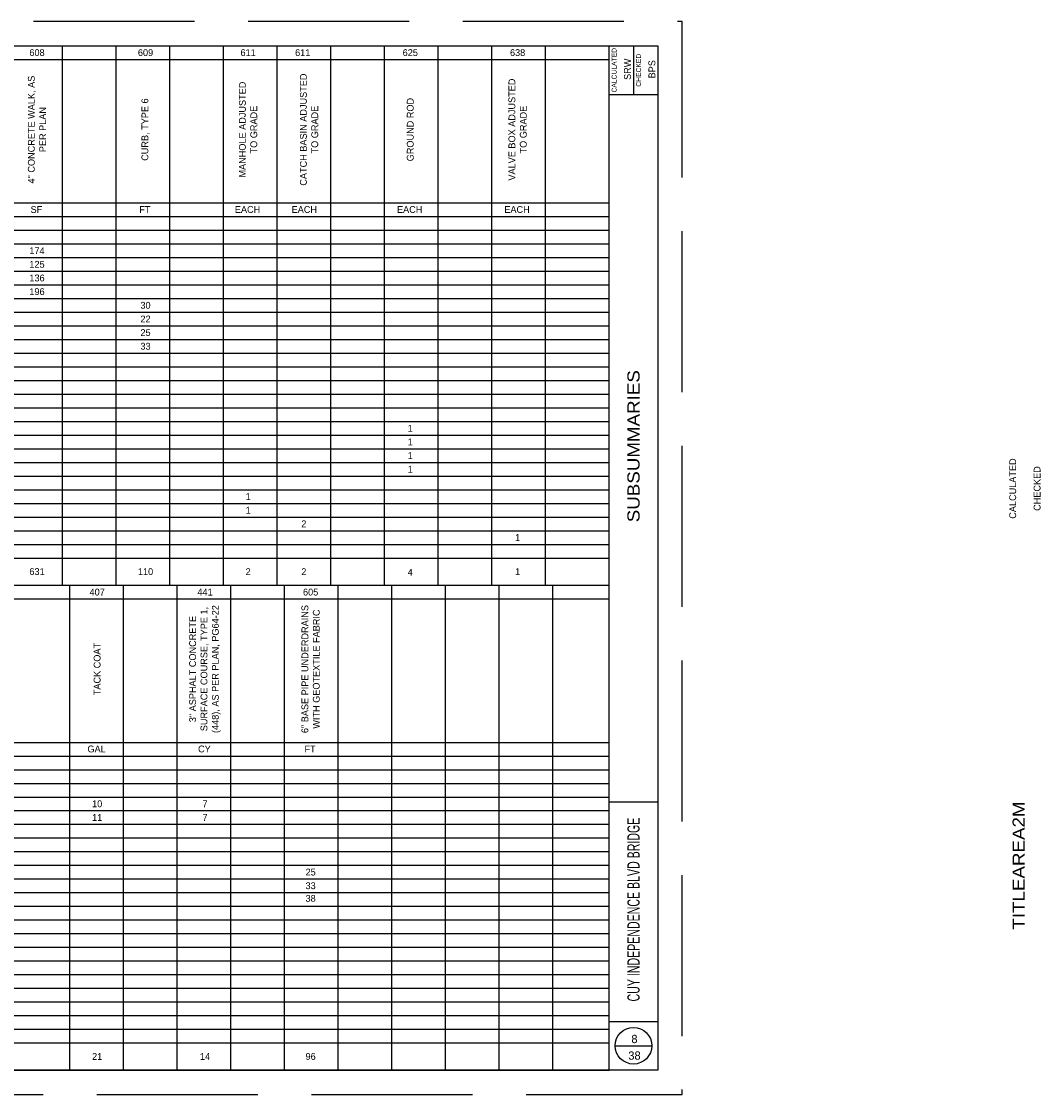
# Paper-space layout 'GG002' of a CAD drawing. Header units: feet. Extents: x 0 to 41.6, y -28.7 to 22.
# Tile 3 of 3: x 20.5 to 41.3, y 0 to 22. Entities that reach past the tile are written whole.
import ezdxf
from ezdxf.enums import TextEntityAlignment as Align

# ---------------------------------------------------------------- set-up
doc = ezdxf.new("R2010")
doc.units = ezdxf.units.FT
doc.header["$LTSCALE"] = 20
doc.header["$MEASUREMENT"] = 0
doc.linetypes.add('elec', pattern=[0])
doc.linetypes.add('OhDOT_USTN3', pattern=[0.22, 0.165, -0.055])
for name, color, linetype in [('SH_Border', 7, 'Continuous'), ('SH_Cut_Line', 7, 'OhDOT_USTN3'), ('SH_Data', 7, 'Continuous'), ('TX_P_20', 7, 'Continuous'), ('UT_P_Electric', 1, 'elec')]:
    doc.layers.add(name, color=color, linetype=linetype)
doc.styles.add('DwgStamp', font='romans.shx')
doc.styles.add('Font 70-Main Title', font='txt', dxfattribs={"width": 1.15, "height": 0.25})
doc.styles.add('Slanted-Normal', font='font31.shx', dxfattribs={"height": 0.14})
doc.styles.add('Straight-Normal', font='font30.shx', dxfattribs={"height": 0.14})
doc.styles.add('Straight-Sub Title', font='font30.shx', dxfattribs={"height": 0.17})

# ---------------------------------------------------------------- blocks, each defined once
blk = doc.blocks.new('BLKWO')
at = {"layer": 'SH_Border', "color": 7, "linetype": 'Continuous'}
for p, q in [((32.5, 0.5), (32.5, 21.5)), ((33, 21.5), (33, 20.5)), ((32.5, 20.5), (33.5, 20.5)), ((32.5, 6), (33.5, 6)), ((32.5, 1.5), (33.5, 1.5))]:
    blk.add_line(p, q, dxfattribs=at)
at = {"layer": 'SH_Border', "color": 7, "linetype": 'Continuous', "flags": 128}
blk.add_lwpolyline([(2, 21.5), (33.5, 21.5), (33.5, 0.5), (2, 0.5), (2, 21.5)], close=True, dxfattribs=at)
at = {"layer": 'SH_Border', "color": 7, "linetype": 'Continuous'}
for centre in [(1, 18), (1, 15.25), (1, 6.75), (1, 4)]:
    blk.add_circle(centre, 0.125, dxfattribs=at)
at = {"layer": 'SH_Cut_Line', "color": 7, "linetype": 'OhDOT_USTN3', "flags": 128}
blk.add_lwpolyline([(0, 0), (34, 0), (34, 22), (0, 22), (0, 0)], close=True, dxfattribs=at)
at = {"layer": 'SH_Data', "color": 7, "linetype": 'Continuous'}
blk.add_line((32.625, 1), (33.375, 1), dxfattribs=at)
blk.add_circle((33, 1), 0.375, dxfattribs=at)
at = {"layer": 'SH_Border', "color": 7, "linetype": 'Continuous', "style": 'DwgStamp'}
blk.add_text('F:\\Jobs\\1124-Independence Blvd Bridge Replacement-2019\\Design\\Roadway\\Sheets\\1124_GG002.dwg 09-Mar-22  11:14 AM', height=0.125, rotation=90, dxfattribs=at).set_placement((1.925, 0.5))
at = {"layer": 'SH_Data', "color": 7, "linetype": 'Continuous', "style": 'Straight-Normal'}
for s, p in [('CALCULATED', (32.553, 21)), ('CHECKED', (33.053, 21))]:
    blk.add_text(s, height=0.1, rotation=90, dxfattribs=at).set_placement(p, align=Align.TOP_CENTER)
at = {"layer": 'SH_Data', "style": 'Straight-Normal'}
for tag, p in [('CALCULATED', (32.989, 21.02)), ('CHECKED', (33.489, 21.02))]:
    blk.add_attdef(tag, text='', height=0.14, rotation=90, dxfattribs=at).set_placement(p, align=Align.BOTTOM_CENTER)
at = {"layer": 'SH_Data', "style": 'Font 70-Main Title', "width": 1.15}
blk.add_attdef('TITLEAREA2M', text='', height=0.25, rotation=90, dxfattribs=at).set_placement((33, 13.292), align=Align.MIDDLE_CENTER)
at = {"layer": 'SH_Data', "style": 'Font 70-Main Title', "width": 1.15, "flags": 8}
blk.add_attdef('PROJECT_NAME', text='', height=0.25, rotation=90, dxfattribs=at).set_placement((33, 3.792), align=Align.MIDDLE_CENTER)
at = {"layer": 'SH_Data', "style": 'Straight-Sub Title'}
for tag, p in [('SHEETNO', (33.02, 1.003)), ('SHEETTOTAL', (33.02, 0.663))]:
    blk.add_attdef(tag, text='', height=0.17, dxfattribs=at).set_placement(p, align=Align.BOTTOM_CENTER)

psp = doc.layouts.new('GG002')

# ---------------------------------------------------------------- linework, layer by layer
at = {"layer": 'SH_Data', "color": 7, "linetype": 'Continuous'}
for p, q in [((21.3, 10.44), (21.3, 21.5)), ((22.4, 10.44), (22.4, 21.5)), ((23.5, 10.44), (23.5, 21.5)), ((24.6, 10.44), (24.6, 21.5)), ((25.7, 10.44), (25.7, 21.5)), ((26.8, 10.44), (26.8, 21.5)), ((27.9, 10.44), (27.9, 21.5)), ((29, 10.44), (29, 21.5)), ((30.1, 10.44), (30.1, 21.5)), ((31.2, 10.44), (31.2, 21.5)), ((12.5, 21.22), (32.5, 21.22)), ((13.75, 18.28), (32.5, 18.28)), ((2, 18), (32.5, 18)), ((2, 17.72), (32.5, 17.72)), ((2, 17.44), (32.5, 17.44)), ((2, 17.16), (32.5, 17.16)), ((2, 16.88), (32.5, 16.88)), ((2, 16.6), (32.5, 16.6)), ((2, 16.32), (32.5, 16.32)), ((2, 16.04), (32.5, 16.04)), ((2, 15.76), (32.5, 15.76)), ((2, 15.48), (32.5, 15.48)), ((2, 15.2), (32.5, 15.2)), ((2, 14.92), (32.5, 14.92)), ((2, 14.64), (32.5, 14.64)), ((2, 14.36), (32.5, 14.36)), ((2, 14.08), (32.5, 14.08)), ((2, 13.8), (32.5, 13.8)), ((2, 13.52), (32.5, 13.52)), ((2, 13.24), (32.5, 13.24)), ((2, 12.96), (32.5, 12.96)), ((2, 12.68), (32.5, 12.68)), ((2, 12.4), (32.5, 12.4)), ((2, 12.12), (32.5, 12.12)), ((2, 11.84), (32.5, 11.84)), ((2, 11.56), (32.5, 11.56)), ((2, 11.28), (32.5, 11.28)), ((2, 11), (32.5, 11)), ((2, 10.44), (32.5, 10.44)), ((2, 10.44), (32.5, 10.44)), ((2, 10.44), (32.5, 10.44)), ((21.45, 0.5), (21.45, 10.44)), ((22.55, 0.5), (22.55, 10.44)), ((23.65, 0.5), (23.65, 10.44)), ((24.75, 0.5), (24.75, 10.44)), ((25.85, 0.5), (25.85, 10.44)), ((26.95, 0.5), (26.95, 10.44)), ((28.05, 0.5), (28.05, 10.44)), ((29.15, 0.5), (29.15, 10.44)), ((30.25, 0.5), (30.25, 10.44)), ((31.35, 0.5), (31.35, 10.44)), ((13.75, 10.16), (32.5, 10.16)), ((10.03, 7.22), (32.5, 7.22)), ((2, 6.94), (32.5, 6.94)), ((2, 6.66), (32.5, 6.66)), ((2, 6.38), (32.5, 6.38)), ((2, 6.1), (32.5, 6.1)), ((2, 5.82), (32.5, 5.82)), ((2, 5.54), (32.5, 5.54)), ((2, 5.26), (32.5, 5.26)), ((2, 4.98), (32.5, 4.98)), ((2, 4.7), (32.5, 4.7)), ((2, 4.42), (32.5, 4.42)), ((2, 4.14), (32.5, 4.14)), ((2, 3.86), (32.5, 3.86)), ((2, 3.58), (32.5, 3.58)), ((2, 3.3), (32.5, 3.3)), ((2, 3.02), (32.5, 3.02)), ((2, 2.74), (32.5, 2.74)), ((2, 2.46), (32.5, 2.46)), ((2, 2.18), (32.5, 2.18)), ((2, 1.9), (32.5, 1.9)), ((2, 1.62), (32.5, 1.62)), ((2, 1.34), (32.5, 1.34)), ((2, 1.06), (32.5, 1.06)), ((2, 0.5), (32.5, 0.5))]:
    psp.add_line(p, q, dxfattribs=at)

# ---------------------------------------------------------------- block references
at = {"layer": 'UT_P_Electric'}
ref = psp.add_blockref('BLKWO', (0, 0), dxfattribs=at)
ref.add_attrib('CHECKED', 'BPS', dxfattribs={"layer": 'SH_Data', "height": 0.14, "rotation": 90, "style": 'Straight-Normal'}).set_placement((33.489, 21.02), align=Align.BOTTOM_CENTER)
ref.add_attrib('CALCULATED', 'SRW', dxfattribs={"layer": 'SH_Data', "height": 0.14, "rotation": 90, "style": 'Straight-Normal'}).set_placement((32.989, 21.02), align=Align.BOTTOM_CENTER)
ref.add_attrib('TITLEAREA2M', 'SUBSUMMARIES', dxfattribs={"layer": 'SH_Data', "height": 0.25, "rotation": 90, "style": 'Font 70-Main Title', "width": 1.15}).set_placement((33, 13.292), align=Align.MIDDLE_CENTER)
ref.add_attrib('SHEETTOTAL', '38', dxfattribs={"layer": 'SH_Data', "height": 0.17, "style": 'Straight-Sub Title'}).set_placement((33.02, 0.663), align=Align.BOTTOM_CENTER)
ref.add_attrib('SHEETNO', '8', dxfattribs={"layer": 'SH_Data', "height": 0.17, "style": 'Straight-Sub Title'}).set_placement((33.02, 1.003), align=Align.BOTTOM_CENTER)
ref.add_attrib('PROJECT_NAME', 'CUY INDEPENDENCE BLVD BRIDGE', dxfattribs={"layer": 'SH_Data', "height": 0.25, "rotation": 90, "style": 'Font 70-Main Title', "width": 0.65}).set_placement((33, 3.792), align=Align.MIDDLE_CENTER)

# ---------------------------------------------------------------- texts
at = {"layer": 'SH_Data', "style": 'Straight-Normal'}
for tag, text, p in [('CALCULATED', 'SRW', (40.884, 12.424)), ('CHECKED', 'BPS', (41.384, 12.424))]:
    psp.add_attdef(tag, text=text, height=0.14, rotation=90, dxfattribs=at).set_placement(p, align=Align.BOTTOM_CENTER)
at = {"layer": 'SH_Data', "style": 'Font 70-Main Title', "width": 1.15}
psp.add_attdef('TITLEAREA2M', text='GG002', height=0.25, rotation=90, dxfattribs=at).set_placement((40.894, 4.695), align=Align.MIDDLE_CENTER)
at = {"layer": 'TX_P_20', "char_height": 0.14, "attachment_point": 5, "style": 'Slanted-Normal'}
for s, insert, width in [('608', (20.775, 21.36), 0.90902), ('\\pxt6;609', (22.999, 21.36), 0.90902), ('611', (25.102, 21.36), 0.90902), ('611', (26.221, 21.36), 0.90902), ('625', (28.425, 21.36), 0.90902), ('638', (30.625, 21.36), 0.90902), ('\\pxt5;SF', (20.763, 18.144), 0.90902), ('\\pxt5;FT', (22.987, 18.144), 0.90902), ('\\pxt5;EACH', (25.09, 18.144), 0.90902), ('\\pxt5;EACH', (26.253, 18.144), 0.90902), ('\\pxt5;EACH', (28.413, 18.144), 0.90902), ('\\pxt5;EACH', (30.613, 18.144), 0.90902), ('\\pxt5;174', (20.775, 17.3), 0.90902), ('\\pxt5;125', (20.775, 17.02), 0.90902), ('\\pxt5;136', (20.775, 16.74), 0.90902), ('\\pxt5;196', (20.775, 16.46), 0.90902), ('\\pxt5;30', (22.999, 16.18), 0.90902), ('\\pxt5;22', (22.999, 15.9), 0.90902), ('\\pxt5;25', (22.999, 15.62), 0.90902), ('\\pxt5;33', (22.999, 15.34), 0.90902), ('1', (28.423, 13.66), 0.90902), ('\\pxt4,5;1', (28.423, 13.38), 0.90902), ('\\pxt4,5;1', (28.423, 13.1), 0.90902), ('\\pxt4,5;1', (28.423, 12.82), 0.90902), ('\\pxt5;1', (25.102, 12.26), 0.90902), ('\\pxt5;1', (25.102, 11.98), 0.90902), ('\\pxt5;2', (26.244, 11.7), 0.90902), ('\\pxt5;1', (30.625, 11.42), 0.90902), ('\\pxt5;631', (20.775, 10.72), 0.90902), ('\\pxt5;110', (22.999, 10.72), 0.90902), ('\\pxt5;2', (25.102, 10.72), 0.90902), ('\\pxt5;2', (26.244, 10.72), 0.90902), ('\\pxt5;1', (30.625, 10.72), 0.90902), ('\\pxt4,5;4', (28.423, 10.707), 0.90902), ('407', (22.008, 10.3), 0.90902), ('441', (24.218, 10.3), 0.90902), ('605', (26.383, 10.3), 0.90902), ('\\pxt5;GAL', (21.996, 7.084), 0.90902), ('\\pxt5;CY', (24.206, 7.084), 0.90902), ('\\pxt5;FT', (26.371, 7.084), 0.90902), ('\\pxt5;10', (22.008, 5.96), 0.90902), ('\\pxt5;7', (24.218, 5.96), 0.90902), ('\\pxt5;11', (22.008, 5.68), 0.90902), ('\\pxt5;7', (24.218, 5.68), 0.90902), ('\\pxt5;25', (26.383, 4.56), 0.90902), ('\\pxt5;33', (26.383, 4.28), 0.90902), ('\\pxt5;38', (26.383, 4.021), 0.90902), ('\\pxt5;21', (22.008, 0.78), 0.83669), ('\\pxt5;14', (24.218, 0.78), 0.83669), ('\\pxt5;96', (26.383, 0.78), 0.90902)]:
    psp.add_mtext(s, dxfattribs=dict(at, insert=insert, width=width))
at = {"layer": 'TX_P_20', "char_height": 0.14, "attachment_point": 5, "rotation": 90, "style": 'Slanted-Normal'}
for s, insert, width in [('CATCH BASIN ADJUSTED TO GRADE', (26.352, 19.783), 2.57299), ('VALVE BOX ADJUSTED TO GRADE', (30.625, 19.783), 2.34518), ('4" CONCRETE WALK, AS PER PLAN', (20.775, 19.783), 2.20511), ('MANHOLE ADJUSTED TO GRADE', (25.102, 19.783), 2.2182), ('CURB, TYPE 6', (22.999, 19.783), 2.22369), ('GROUND ROD', (28.425, 19.783), 2.34518), ('\\A1;3" ASPHALT CONCRETE SURFACE COURSE, TYPE 1, (448), AS PER PLAN, PG64-22', (24.218, 8.723), 2.86126), ('6" BASE PIPE UNDERDRAINS WITH GEOTEXTILE FABRIC', (26.383, 8.723), 2.95237), ('TACK COAT', (22.008, 8.723), 2.56919)]:
    psp.add_mtext(s, dxfattribs=dict(at, insert=insert, width=width))

doc.saveas('drawing.dxf')
